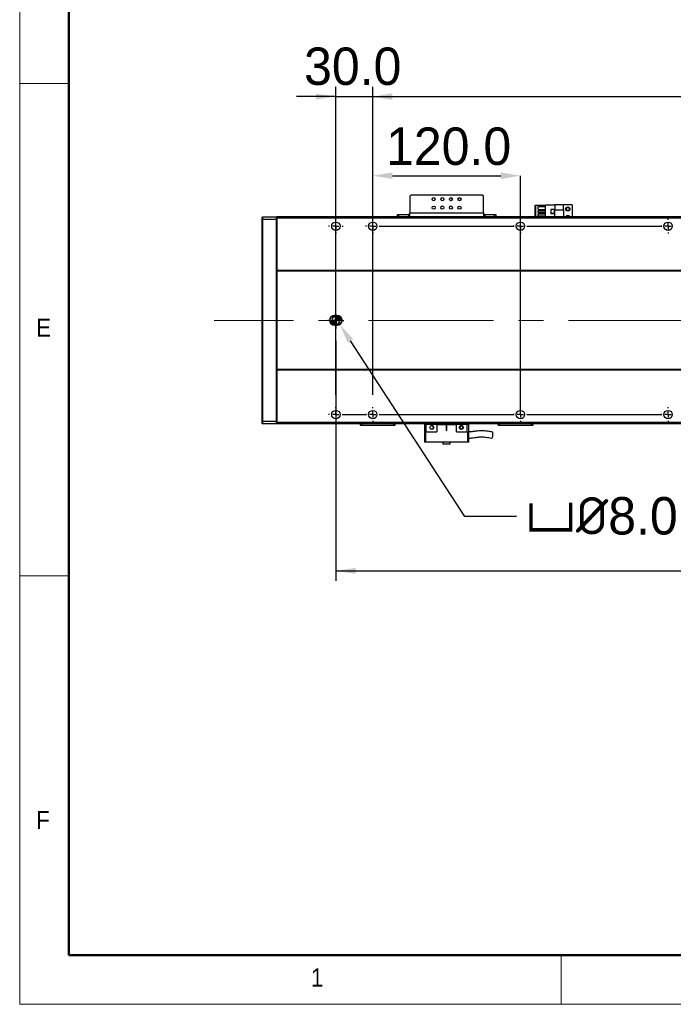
# Model space of a CAD drawing. Header units: millimetres. Extents: x 40 to 3320, y 40 to 2336.
# Tile 1 of 14: x 40 to 571, y 40 to 840. Entities that reach past the tile are written whole.
import ezdxf

# ---------------------------------------------------------------- set-up
doc = ezdxf.new("R2010")
doc.units = ezdxf.units.MM
doc.header["$LTSCALE"] = 8
doc.header["$PDSIZE"] = -1
doc.linetypes.add('CENTERX2', pattern=[20.32, 12.7, -2.54, 2.54, -2.54])
doc.layers.add('DIMNS', color=7, linetype='Continuous')
doc.styles.add('SLDTEXTSTYLE0', font='Gothic.ttf', dxfattribs={"width": 0.913})
doc.styles.add('SLDTEXTSTYLE7', font='txt')
doc.dimstyles.new('SLDDIMSTYLE0', dxfattribs={"dimtxt": 30.4, "dimasz": 16, "dimexe": 0, "dimexo": 0.0625, "dimgap": 7.6, "dimtad": 2, "dimdec": 1, "dimrnd": 1e-09, "dimzin": 4, "dimdsep": 46, "dimtxsty": 'SLDTEXTSTYLE7', "dimsah": 1, "dimcen": 0.09, "dimadec": 0, "dimazin": 1, "dimtfac": 1, "dimtdec": 1, "dimtmove": 0, "dimatfit": 0, "dimfxl": 0, "dimfrac": 2, "dimtolj": 1, "dimtzin": 12, "dimarcsym": 0})
doc.dimstyles.new('SLDDIMSTYLE3', dxfattribs={"dimtxt": 30.4, "dimasz": 16, "dimexe": 0, "dimexo": 0.0625, "dimgap": 7.6, "dimtad": 2, "dimdec": 1, "dimrnd": 1e-09, "dimzin": 4, "dimdsep": 46, "dimtxsty": 'SLDTEXTSTYLE7', "dimsah": 1, "dimcen": 0.09, "dimadec": 0, "dimazin": 1, "dimtfac": 1, "dimtdec": 1, "dimtofl": 0, "dimtmove": 0, "dimatfit": 3, "dimfxl": 0, "dimfrac": 2, "dimtolj": 1, "dimtzin": 12, "dimarcsym": 0})
doc.dimstyles.new('SLDDIMSTYLE8', dxfattribs={"dimtxt": 30.4, "dimasz": 16, "dimexe": 0, "dimexo": 0.0625, "dimgap": 7.6, "dimtad": 0, "dimtih": 1, "dimtoh": 1, "dimdec": 1, "dimrnd": 1e-09, "dimzin": 0, "dimdsep": 46, "dimtxsty": 'SLDTEXTSTYLE7', "dimsah": 1, "dimcen": 0, "dimadec": 0, "dimazin": 0, "dimtfac": 1, "dimtdec": 1, "dimtofl": 0, "dimtmove": 0, "dimatfit": 3, "dimfxl": 0, "dimfrac": 2, "dimtolj": 1, "dimtzin": 12, "dimarcsym": 0})

# ---------------------------------------------------------------- blocks, each defined once
blk = doc.blocks.new('_D_24')
at = {"layer": 'DIMNS'}
for p, q in [((2276.94, 585.5), (2276.94, 384.16)), ((296.94, 578.96), (296.94, 384.16)), ((296.94, 392.16), (2276.94, 392.16))]:
    blk.add_line(p, q, dxfattribs=at)
for points in [[(296.94, 392.16), (312.94, 389.76), (312.94, 394.56)], [(2276.94, 392.16), (2260.94, 394.56), (2260.94, 389.76)]]:
    blk.add_solid(points, dxfattribs=at)
at = {"layer": 'DIMNS', "insert": (1237.94, 432.05), "char_height": 30.4, "attachment_point": 1, "style": 'SLDTEXTSTYLE7'}
blk.add_mtext('1980.0', dxfattribs=at)
blk = doc.blocks.new('_D_26')
at = {"layer": 'Defpoints', "color": 0}
for p in [(2246.94, 777.46), (326.94, 678.1), (2246.94, 678.1)]:
    blk.add_point(p, dxfattribs=at)
at = {"layer": 'DIMNS', "color": 0, "lineweight": -2}
for p, q in [((326.94, 678.17), (326.94, 777.46)), ((342.94, 777.46), (2230.94, 777.46)), ((2246.94, 678.17), (2246.94, 777.46))]:
    blk.add_line(p, q, dxfattribs=at)
at = {"layer": 'DIMNS', "color": 0}
for points in [[(342.94, 780.13), (342.94, 774.8), (326.94, 777.46)], [(2230.94, 780.13), (2230.94, 774.8), (2246.94, 777.46)]]:
    blk.add_solid(points, dxfattribs=at)
at = {"layer": 'DIMNS', "color": 0, "insert": (1270.03, 823.02), "char_height": 30.4, "attachment_point": 2, "style": 'SLDTEXTSTYLE7'}
blk.add_mtext('\\A1;1920.0=16×120.0(PITCH)', dxfattribs=at)
blk = doc.blocks.new('_D_27')
at = {"layer": 'Defpoints', "color": 0}
for p in [(446.94, 713.21), (326.94, 678.1), (446.94, 519.16)]:
    blk.add_point(p, dxfattribs=at)
at = {"layer": 'DIMNS', "color": 0, "lineweight": -2}
for p, q in [((326.94, 678.17), (326.94, 713.21)), ((342.94, 713.21), (430.94, 713.21)), ((446.94, 519.23), (446.94, 713.21))]:
    blk.add_line(p, q, dxfattribs=at)
at = {"layer": 'DIMNS', "color": 0}
for points in [[(342.94, 715.88), (342.94, 710.54), (326.94, 713.21)], [(430.94, 715.88), (430.94, 710.54), (446.94, 713.21)]]:
    blk.add_solid(points, dxfattribs=at)
at = {"layer": 'DIMNS', "color": 0, "insert": (388.59, 752.37), "char_height": 30.4, "attachment_point": 2, "style": 'SLDTEXTSTYLE7'}
blk.add_mtext('\\A1;120.0', dxfattribs=at)
blk = doc.blocks.new('_D_29')
at = {"layer": 'DIMNS'}
for p, q in [((296.94, 535.26), (296.94, 785.46)), ((326.94, 535.26), (326.94, 785.46)), ((296.94, 777.46), (264.94, 777.46)), ((296.94, 777.46), (326.94, 777.46)), ((326.94, 777.46), (358.94, 777.46))]:
    blk.add_line(p, q, dxfattribs=at)
for points in [[(296.94, 777.46), (280.94, 779.86), (280.94, 775.06)], [(326.94, 777.46), (342.94, 775.06), (342.94, 779.86)]]:
    blk.add_solid(points, dxfattribs=at)
at = {"layer": 'DIMNS', "insert": (271.09, 817.35), "char_height": 30.4, "attachment_point": 1, "style": 'SLDTEXTSTYLE7'}
blk.add_mtext('30.0', dxfattribs=at)
blk = doc.blocks.new('_D_31')
at = {"layer": 'Defpoints', "color": 0}
for p in [(297.94, 595.66), (300.13, 592.31)]:
    blk.add_point(p, dxfattribs=at)
at = {"layer": 'DIMNS', "color": 0, "lineweight": -2}
for p, q in [((401.83, 436.31), (308.87, 578.91)), ((443.83, 436.31), (401.83, 436.31))]:
    blk.add_line(p, q, dxfattribs=at)
at = {"layer": 'DIMNS', "color": 0}
blk.add_solid([(311.1, 580.37), (306.63, 577.45), (300.13, 592.31)], dxfattribs=at)
at = {"layer": 'DIMNS', "color": 0, "insert": (451.43, 452.09), "char_height": 30.4, "attachment_point": 1, "style": 'SLDTEXTSTYLE7'}
blk.add_mtext('\\A1;{\\fGDT|b0|i0|c134|p2;v\\fISOCPEUR|b0|i0|c134|p34;%%C}8.0H7 {\\fGDT|b0|i0|c134|p2;x} 8.0', dxfattribs=at)
blk = doc.blocks.new('SW_CENTERMARKSYMBOL_0')
at = {"layer": 'DIMNS', "color": 0}
for p, q in [((-5.08, 0), (-6.54, 0)), ((0, 0), (-2.54, 0)), ((0, 5.08), (0, 6.54)), ((0, 0), (0, 2.54)), ((0, 0), (0, -2.54)), ((0, 0), (2.54, 0)), ((5.08, 0), (6.54, 0)), ((0, -5.08), (0, -6.54))]:
    blk.add_line(p, q, dxfattribs=at)
blk = doc.blocks.new('SW_CENTERMARKSYMBOL_1')
at = {"layer": 'DIMNS', "color": 0}
for p, q in [((-5.08, 0), (-5.94, 0)), ((0, 0), (-2.54, 0)), ((0, 5.08), (0, 5.94)), ((0, 0), (0, 2.54)), ((0, 0), (0, -2.54)), ((0, 0), (2.54, 0)), ((5.08, 0), (5.94, 0)), ((0, -5.08), (0, -5.94))]:
    blk.add_line(p, q, dxfattribs=at)
blk = doc.blocks.new('SW_CENTERMARKSYMBOL_2')
at = {"layer": 'DIMNS', "color": 0}
for p, q in [((-960, 5.08), (-960, 5.94)), ((-960, 0), (-960, 2.54)), ((-840, 5.08), (-840, 5.94)), ((-840, 0), (-840, 2.54)), ((-720, 5.08), (-720, 5.94)), ((-720, 0), (-720, 2.54)), ((-720, 0), (-720, 2.54)), ((-720, 0), (-720, 2.54)), ((-965.08, 0), (-965.94, 0)), ((-960, 0), (-962.54, 0)), ((-960, 0), (-960, -2.54)), ((-960, 0), (-957.46, 0)), ((-960, -5.08), (-960, -5.94)), ((-954.92, 0), (-845.08, 0)), ((-840, 0), (-842.54, 0)), ((-840, 0), (-840, -2.54)), ((-840, 0), (-837.46, 0)), ((-840, -5.08), (-840, -5.94)), ((-834.92, 0), (-725.08, 0)), ((-725.08, 0), (-725.94, 0)), ((-720, 0), (-722.54, 0)), ((-720, 0), (-722.54, 0)), ((-720, 0), (-722.54, 0)), ((-720, 0), (-720, -2.54)), ((-720, 0), (-717.46, 0)), ((-720, 0), (-720, -2.54)), ((-720, 0), (-717.46, 0)), ((-720, 0), (-720, -2.54)), ((-720, 0), (-717.46, 0)), ((-720, -5.08), (-720, -5.94))]:
    blk.add_line(p, q, dxfattribs=at)
blk = doc.blocks.new('SW_CENTERMARKSYMBOL_3')
at = {"layer": 'DIMNS', "color": 0}
for p, q in [((-960, 5.08), (-960, 5.94)), ((-960, 0), (-960, 2.54)), ((-840, 5.08), (-840, 5.94)), ((-840, 0), (-840, 2.54)), ((-720, 5.08), (-720, 5.94)), ((-720, 0), (-720, 2.54)), ((-720, 0), (-720, 2.54)), ((-720, 0), (-720, 2.54)), ((-965.08, 0), (-965.94, 0)), ((-960, 0), (-962.54, 0)), ((-960, 0), (-960, -2.54)), ((-960, 0), (-957.46, 0)), ((-960, -5.08), (-960, -5.94)), ((-954.92, 0), (-845.08, 0)), ((-840, 0), (-842.54, 0)), ((-840, 0), (-840, -2.54)), ((-840, 0), (-837.46, 0)), ((-840, -5.08), (-840, -5.94)), ((-834.92, 0), (-725.08, 0)), ((-725.08, 0), (-725.94, 0)), ((-720, 0), (-722.54, 0)), ((-720, 0), (-722.54, 0)), ((-720, 0), (-722.54, 0)), ((-720, 0), (-720, -2.54)), ((-720, 0), (-717.46, 0)), ((-720, 0), (-720, -2.54)), ((-720, 0), (-717.46, 0)), ((-720, 0), (-720, -2.54)), ((-720, 0), (-717.46, 0)), ((-720, -5.08), (-720, -5.94))]:
    blk.add_line(p, q, dxfattribs=at)
blk = doc.blocks.new('SW_CENTERMARKSYMBOL_4')
at = {"layer": 'DIMNS', "color": 0}
for p, q in [((-120, 5.08), (-120, 5.94)), ((-120, 0), (-120, 2.54)), ((-114.92, 0), (-5.08, 0)), ((-5.08, 0), (-5.94, 0)), ((0, 0), (-2.54, 0)), ((0, 0), (-2.54, 0)), ((0, 5.08), (0, 5.94)), ((0, 0), (0, 2.54)), ((0, 0), (0, 2.54)), ((0, 0), (0, -2.54)), ((0, 0), (2.54, 0)), ((0, 0), (0, -2.54)), ((0, 0), (2.54, 0)), ((5.08, 0), (5.94, 0)), ((5.08, 0), (114.92, 0)), ((114.92, 0), (114.06, 0)), ((120, 0), (117.46, 0)), ((120, 0), (117.46, 0)), ((120, 0), (117.46, 0)), ((120, 5.08), (120, 5.94)), ((120, 0), (120, 2.54)), ((120, 0), (120, 2.54)), ((120, 0), (120, 2.54)), ((120, 0), (120, -2.54)), ((120, 0), (122.54, 0)), ((120, 0), (120, -2.54)), ((120, 0), (122.54, 0)), ((120, 0), (120, -2.54)), ((120, 0), (122.54, 0)), ((-125.08, 0), (-125.94, 0)), ((-120, 0), (-122.54, 0)), ((-120, 0), (-120, -2.54)), ((-120, 0), (-117.46, 0)), ((-120, -5.08), (-120, -5.94)), ((0, -5.08), (0, -5.94)), ((120, -5.08), (120, -5.94))]:
    blk.add_line(p, q, dxfattribs=at)
blk = doc.blocks.new('SW_CENTERMARKSYMBOL_5')
at = {"layer": 'DIMNS', "color": 0}
for p, q in [((-990, 5.08), (-990, 5.94)), ((-990, 0), (-990, 2.54)), ((-960, 5.08), (-960, 5.94)), ((-960, 0), (-960, 2.54)), ((-840, 5.08), (-840, 5.94)), ((-840, 0), (-840, 2.54)), ((-840, 0), (-840, 2.54)), ((-720, 5.08), (-720, 5.94)), ((-720, 0), (-720, 2.54)), ((-720, 0), (-720, 2.54)), ((-720, 0), (-720, 2.54)), ((-995.08, 0), (-995.94, 0)), ((-990, 0), (-992.54, 0)), ((-990, 0), (-990, -2.54)), ((-990, 0), (-987.46, 0)), ((-990, -5.08), (-990, -5.94)), ((-984.92, 0), (-965.08, 0)), ((-960, 0), (-962.54, 0)), ((-960, 0), (-960, -2.54)), ((-960, 0), (-957.46, 0)), ((-960, -5.08), (-960, -5.94)), ((-954.92, 0), (-845.08, 0)), ((-845.08, 0), (-845.94, 0)), ((-840, 0), (-842.54, 0)), ((-840, 0), (-842.54, 0)), ((-840, 0), (-840, -2.54)), ((-840, 0), (-837.46, 0)), ((-840, 0), (-840, -2.54)), ((-840, 0), (-837.46, 0)), ((-840, -5.08), (-840, -5.94)), ((-834.92, 0), (-834.06, 0)), ((-834.92, 0), (-725.08, 0)), ((-725.08, 0), (-725.94, 0)), ((-720, 0), (-722.54, 0)), ((-720, 0), (-722.54, 0)), ((-720, 0), (-722.54, 0)), ((-720, 0), (-720, -2.54)), ((-720, 0), (-717.46, 0)), ((-720, 0), (-720, -2.54)), ((-720, 0), (-717.46, 0)), ((-720, 0), (-720, -2.54)), ((-720, 0), (-717.46, 0)), ((-720, -5.08), (-720, -5.94))]:
    blk.add_line(p, q, dxfattribs=at)
blk = doc.blocks.new('SW_CENTERMARKSYMBOL_6')
at = {"layer": 'DIMNS', "color": 0}
for p, q in [((-1800, 5.08), (-1800, 5.94)), ((-1800, 0), (-1800, 2.54)), ((-1680, 5.08), (-1680, 5.94)), ((-1680, 0), (-1680, 2.54)), ((-1680, 0), (-1680, 2.54)), ((-1560, 5.08), (-1560, 5.94)), ((-1560, 0), (-1560, 2.54)), ((-1560, 0), (-1560, 2.54)), ((-1560, 0), (-1560, 2.54)), ((-1805.08, 0), (-1805.94, 0)), ((-1800, 0), (-1802.54, 0)), ((-1800, 0), (-1800, -2.54)), ((-1800, 0), (-1797.46, 0)), ((-1800, -5.08), (-1800, -5.94)), ((-1794.92, 0), (-1685.08, 0)), ((-1685.08, 0), (-1685.94, 0)), ((-1680, 0), (-1682.54, 0)), ((-1680, 0), (-1682.54, 0)), ((-1680, 0), (-1680, -2.54)), ((-1680, 0), (-1677.46, 0)), ((-1680, 0), (-1680, -2.54)), ((-1680, 0), (-1677.46, 0)), ((-1680, -5.08), (-1680, -5.94)), ((-1674.92, 0), (-1674.06, 0)), ((-1674.92, 0), (-1565.08, 0)), ((-1565.08, 0), (-1565.94, 0)), ((-1560, 0), (-1562.54, 0)), ((-1560, 0), (-1562.54, 0)), ((-1560, 0), (-1562.54, 0)), ((-1560, 0), (-1560, -2.54)), ((-1560, 0), (-1557.46, 0)), ((-1560, 0), (-1560, -2.54)), ((-1560, 0), (-1557.46, 0)), ((-1560, 0), (-1560, -2.54)), ((-1560, 0), (-1557.46, 0)), ((-1560, -5.08), (-1560, -5.94))]:
    blk.add_line(p, q, dxfattribs=at)
blk = doc.blocks.new('SW_DOWELSYMBOL_4')
at = {"linetype": 'Continuous', "lineweight": 18}
h = blk.add_hatch(color=0, dxfattribs=at)
edge = h.paths.add_edge_path(flags=0)
edge.add_arc((0, 0), 4, 180, 270)
edge.add_line((0, -4), (0, 0))
edge.add_line((0, 0), (-4, 0))
h = blk.add_hatch(color=0, dxfattribs=at)
edge = h.paths.add_edge_path(flags=0)
edge.add_arc((0, 0), 4, 0, 90)
edge.add_line((0, 4), (0, 0))
edge.add_line((0, 0), (4, 0))
at = {"layer": 'DIMNS', "color": 0}
blk.add_circle((0, 0), 4, dxfattribs=at)
blk = doc.blocks.new('SW_DOWELSYMBOL_5')
at = {"linetype": 'Continuous', "lineweight": 18}
h = blk.add_hatch(color=0, dxfattribs=at)
edge = h.paths.add_edge_path(flags=0)
edge.add_arc((0, 0), 4, 180, 270)
edge.add_line((0, -4), (0, 0))
edge.add_line((0, 0), (-4, 0))
h = blk.add_hatch(color=0, dxfattribs=at)
edge = h.paths.add_edge_path(flags=0)
edge.add_arc((0, 0), 4, 0, 90)
edge.add_line((0, 4), (0, 0))
edge.add_line((0, 0), (4, 0))
at = {"layer": 'DIMNS', "color": 0}
blk.add_circle((0, 0), 4, dxfattribs=at)

msp = doc.modelspace()

# ---------------------------------------------------------------- linework, layer by layer
at = {"color": 7, "linetype": 'Continuous', "lineweight": 18}
for p, q in [((40, 2336), (40, 40)), ((80, 2296), (80, 80)), ((40, 788), (80, 788)), ((80, 388), (40, 388)), ((80, 80), (3280, 80)), ((480, 40), (480, 80)), ((40, 40), (3320, 40))]:
    msp.add_line(p, q, dxfattribs=at)
at = {"color": 7, "linetype": 'Continuous', "lineweight": 50}
for p, q in [((80, 2296), (80, 80)), ((80, 80), (3280, 80))]:
    msp.add_line(p, q, dxfattribs=at)
at = {"color": 7, "linetype": 'Continuous', "lineweight": 25}
for p, q in [((357.94, 697.46), (356.94, 696.46)), ((356.94, 696.46), (356.94, 682.66)), ((415.94, 697.46), (357.94, 697.46)), ((416.94, 696.46), (415.94, 697.46)), ((416.94, 682.66), (416.94, 696.46)), ((459.24, 689.16), (458.94, 688.86)), ((459.24, 688.86), (458.94, 688.86)), ((458.94, 679.66), (458.94, 688.86)), ((459.24, 689.16), (459.37, 689.16)), ((459.37, 689.16), (459.24, 688.86)), ((459.24, 688.86), (459.24, 679.66)), ((463.64, 688.86), (459.24, 688.86)), ((459.37, 689.16), (463.64, 689.16)), ((461.24, 685.72), (461.24, 688.22)), ((461.24, 688.22), (467.44, 688.22)), ((463.64, 689.16), (467.44, 689.16)), ((463.64, 688.22), (463.64, 689.16)), ((467.44, 679.66), (467.44, 689.46)), ((467.44, 689.46), (474.99, 689.46)), ((481.94, 689.46), (474.99, 689.46)), ((474.99, 689.46), (474.99, 685.16)), ((481.94, 685.16), (481.94, 689.46)), ((488.94, 689.46), (481.94, 689.46)), ((488.94, 689.46), (488.94, 679.66)), ((346.94, 679.66), (346.94, 681.66)), ((346.94, 681.66), (347.94, 681.66)), ((347.94, 681.66), (347.94, 679.66)), ((347.94, 681.66), (355.94, 681.66)), ((355.94, 681.66), (355.94, 679.66)), ((356.94, 681.66), (355.94, 681.66)), ((416.94, 682.66), (356.94, 682.66)), ((356.94, 679.66), (356.94, 682.66)), ((416.94, 682.66), (416.94, 679.66)), ((417.94, 681.66), (416.94, 681.66)), ((417.94, 681.66), (417.94, 679.66)), ((417.94, 681.66), (425.94, 681.66)), ((425.94, 679.66), (425.94, 681.66)), ((425.94, 681.66), (426.94, 681.66)), ((426.94, 681.66), (426.94, 679.66)), ((461.24, 685.72), (467.44, 685.72)), ((461.24, 684.68), (467.44, 684.68)), ((461.24, 683.18), (461.24, 684.68)), ((461.24, 683.18), (467.44, 683.18)), ((461.24, 680.64), (461.24, 682.14)), ((461.24, 682.14), (467.44, 682.14)), ((461.24, 680.64), (467.44, 680.64)), ((463.64, 684.68), (463.64, 685.72)), ((463.64, 682.14), (463.64, 683.18)), ((463.64, 679.66), (463.64, 680.64)), ((474.74, 685.76), (471.54, 685.76)), ((471.54, 685.76), (471.54, 682.56)), ((471.54, 682.56), (474.74, 682.56)), ((471.64, 685.66), (471.64, 682.66)), ((474.64, 685.66), (471.64, 685.66)), ((471.64, 682.66), (474.64, 682.66)), ((474.64, 682.66), (474.64, 685.66)), ((474.74, 682.56), (474.74, 685.76)), ((481.94, 685.16), (474.99, 685.16)), ((474.99, 680.16), (474.99, 685.16)), ((474.99, 680.16), (481.94, 680.16)), ((474.99, 680.16), (474.99, 679.66)), ((481.94, 685.16), (481.94, 680.16)), ((481.94, 679.66), (481.94, 680.16)), ((236.94, 679.36), (237.24, 679.66)), ((236.94, 677.54), (236.94, 679.36)), ((236.94, 677.54), (237.24, 677.66)), ((236.94, 513.79), (236.94, 677.54)), ((237.24, 679.66), (237.24, 677.66)), ((237.24, 679.66), (248.64, 679.66)), ((237.24, 677.66), (237.24, 513.66)), ((248.64, 677.66), (237.24, 677.66)), ((248.64, 677.66), (248.64, 679.66)), ((248.94, 679.36), (248.64, 679.66)), ((248.64, 513.66), (248.64, 677.66)), ((248.94, 677.54), (248.64, 677.66)), ((2324.94, 679.66), (248.94, 679.66)), ((248.94, 679.66), (248.94, 678.66)), ((2324.94, 678.66), (248.94, 678.66)), ((248.94, 678.66), (248.94, 636.16)), ((2324.94, 636.16), (248.94, 636.16)), ((248.94, 636.16), (248.94, 635.66)), ((2324.94, 635.66), (248.94, 635.66)), ((248.94, 635.66), (248.94, 555.66)), ((297.94, 599.66), (295.94, 599.66)), ((295.94, 591.66), (297.94, 591.66)), ((2324.94, 555.66), (248.94, 555.66)), ((248.94, 555.66), (248.94, 555.16)), ((2324.94, 555.16), (248.94, 555.16)), ((248.94, 555.16), (248.94, 512.66)), ((236.94, 511.96), (236.94, 513.79)), ((236.94, 513.79), (237.24, 513.66)), ((237.24, 513.66), (237.24, 511.66)), ((237.24, 513.66), (248.64, 513.66)), ((248.94, 513.79), (248.64, 513.66)), ((248.64, 511.66), (248.64, 513.66)), ((2324.94, 512.66), (248.94, 512.66)), ((248.94, 512.66), (248.94, 511.66)), ((236.94, 511.96), (237.24, 511.66)), ((248.64, 511.66), (237.24, 511.66)), ((248.94, 511.96), (248.64, 511.66)), ((2324.94, 511.66), (248.94, 511.66)), ((316.94, 510.46), (316.94, 511.66)), ((316.94, 510.46), (317.24, 510.16)), ((316.94, 510.46), (317.94, 510.46)), ((318.07, 510.16), (317.24, 510.16)), ((317.94, 511.66), (317.94, 510.46)), ((318.07, 510.16), (317.94, 510.46)), ((317.94, 510.46), (343.94, 510.46)), ((343.82, 510.16), (318.07, 510.16)), ((343.82, 510.16), (343.94, 510.46)), ((344.64, 510.16), (343.82, 510.16)), ((343.94, 510.46), (343.94, 511.66)), ((343.94, 510.46), (344.94, 510.46)), ((344.64, 510.16), (344.94, 510.46)), ((344.94, 511.66), (344.94, 510.46)), ((368.94, 511.16), (368.94, 496.76)), ((370.14, 511.16), (368.94, 511.16)), ((369.94, 511.16), (369.94, 511.66)), ((370.14, 505.16), (369.94, 505.16)), ((369.94, 496.76), (369.94, 505.16)), ((370.14, 511.16), (370.14, 505.16)), ((378.94, 511.16), (370.14, 511.16)), ((370.14, 505.16), (378.94, 505.16)), ((378.94, 511.16), (386.69, 511.16)), ((378.94, 511.16), (378.94, 505.16)), ((387.19, 511.16), (386.69, 511.16)), ((386.69, 511.16), (386.69, 506.41)), ((387.19, 511.16), (394.94, 511.16)), ((387.19, 506.41), (387.19, 511.16)), ((403.74, 511.16), (394.94, 511.16)), ((394.94, 505.16), (394.94, 511.16)), ((394.94, 505.16), (403.74, 505.16)), ((399.95, 509.22), (400.09, 508.81)), ((404.94, 511.16), (403.74, 511.16)), ((403.74, 505.16), (403.74, 511.16)), ((403.94, 505.16), (403.74, 505.16)), ((403.94, 511.16), (403.94, 511.66)), ((403.94, 505.16), (403.94, 496.76)), ((404.94, 496.76), (404.94, 511.16)), ((428.94, 510.46), (428.94, 511.66)), ((428.94, 510.46), (429.24, 510.16)), ((428.94, 510.46), (429.94, 510.46)), ((430.07, 510.16), (429.24, 510.16)), ((429.94, 511.66), (429.94, 510.46)), ((430.07, 510.16), (429.94, 510.46)), ((429.94, 510.46), (455.94, 510.46)), ((455.82, 510.16), (430.07, 510.16)), ((455.82, 510.16), (455.94, 510.46)), ((456.64, 510.16), (455.82, 510.16)), ((455.94, 510.46), (455.94, 511.66)), ((455.94, 510.46), (456.94, 510.46)), ((456.64, 510.16), (456.94, 510.46)), ((456.94, 511.66), (456.94, 510.46)), ((369.94, 496.76), (368.94, 496.76)), ((403.94, 496.76), (369.94, 496.76)), ((383.94, 496.76), (383.94, 495.16)), ((389.94, 495.16), (389.94, 496.76)), ((404.94, 496.76), (403.94, 496.76)), ((389.94, 495.16), (383.94, 495.16))]:
    msp.add_line(p, q, dxfattribs=at)
at = {"color": 8, "linetype": 'Continuous', "lineweight": 25}
for p, q in [((384.19, 688.16), (382.69, 688.16)), ((391.19, 688.16), (389.69, 688.16))]:
    msp.add_line(p, q, dxfattribs=at)
at = {"color": 7, "linetype": 'Continuous', "lineweight": 25}
for centre, radius in [((376.44, 694.16), 1.25), ((376.44, 687.16), 1.25), ((383.44, 694.16), 1.25), ((383.44, 687.16), 1.25), ((390.44, 694.16), 1.25), ((390.44, 687.16), 1.25), ((397.44, 694.16), 1.25), ((397.44, 687.16), 1.25), ((485.44, 686.16), 1.75), ((485.44, 686.16), 1.25), ((296.94, 672.16), 3.4), ((326.94, 672.16), 3.4), ((446.94, 672.16), 3.4), ((566.94, 672.16), 3.4), ((296.94, 519.16), 3.4), ((326.94, 519.16), 3.4), ((446.94, 519.16), 3.4), ((566.94, 519.16), 3.4), ((374.94, 508.66), 1.6), ((398.94, 508.66), 1.6)]:
    msp.add_circle(centre, radius, dxfattribs=at)
for centre, radius, start, end in [((485.44, 679.16), 1.75, 16.60155, 163.39845), ((485.44, 679.16), 1.25, 23.57818, 156.42182), ((295.94, 595.66), 4, 90, 270), ((297.94, 595.66), 4, 270, 90), ((386.94, 506.41), 0.25, 180, 0)]:
    msp.add_arc(centre, radius, start, end, dxfattribs=at)
for points, knots in [([(376.09, 508.81), (376.1, 508.68), (376.14, 508.42), (376.04, 508.03), (375.81, 507.69), (375.48, 507.42), (375.06, 507.27), (374.6, 507.26), (374.17, 507.39), (373.94, 507.58), (373.83, 507.66)], [0, 0, 0, 0, 0.114738, 0.230591, 0.350927, 0.475826, 0.605444, 0.73939, 0.877542, 1, 1, 1, 1]), ([(374.93, 509.96), (375.07, 509.94), (375.35, 509.88), (375.7, 509.63), (375.88, 509.38), (375.95, 509.23), (375.95, 509.22)], [0, 0, 0, 0, 0.322337, 0.643212, 0.951837, 1, 1, 1, 1]), ([(398.94, 509.81), (398.83, 509.8), (398.6, 509.78), (398.28, 509.62), (398.02, 509.38), (397.85, 509.08), (397.78, 508.73), (397.81, 508.38), (397.95, 508.06), (398.17, 507.79), (398.47, 507.6), (398.81, 507.5), (399.16, 507.52), (399.49, 507.63), (399.78, 507.84), (399.98, 508.13), (400.1, 508.46), (400.09, 508.69), (400.09, 508.81)], [0, 0, 0, 0, 0.062492, 0.124997, 0.187493, 0.249996, 0.312495, 0.374994, 0.437496, 0.499998, 0.562491, 0.624997, 0.687493, 0.749997, 0.812495, 0.874998, 0.937498, 1, 1, 1, 1]), ([(400.09, 508.81), (400.1, 508.68), (400.14, 508.42), (400.04, 508.03), (399.81, 507.69), (399.48, 507.42), (399.06, 507.27), (398.6, 507.26), (398.17, 507.39), (397.94, 507.58), (397.83, 507.66)], [0, 0, 0, 0, 0.114741, 0.230598, 0.350936, 0.475836, 0.605455, 0.739402, 0.877556, 1, 1, 1, 1]), ([(398.93, 509.96), (399.07, 509.94), (399.35, 509.88), (399.7, 509.63), (399.88, 509.38), (399.95, 509.23), (399.95, 509.22)], [0, 0, 0, 0, 0.322334, 0.643207, 0.951855, 1, 1, 1, 1]), ([(424.26, 504.96), (423.29, 505.11), (421.48, 505.4), (419.01, 505.78), (416.95, 505.95), (415.09, 505.99), (413.06, 505.91), (411.23, 505.7), (409.72, 505.49), (408.71, 505.34), (407.67, 505.18), (406.61, 505.07), (405.69, 504.99), (405.14, 505.02), (404.94, 505.03)], [0, 0, 0, 0, 0.155775, 0.290785, 0.396769, 0.474989, 0.573587, 0.704745, 0.754687, 0.807085, 0.861207, 0.915953, 0.970404, 1, 1, 1, 1]), ([(423.69, 500.06), (423.73, 500.04), (423.82, 500), (424.02, 500.27), (424.23, 500.77), (424.42, 501.47), (424.56, 502.27), (424.64, 503.11), (424.64, 503.89), (424.57, 504.51), (424.44, 504.9), (424.31, 504.93), (424.26, 504.94)], [0, 0, 0, 0, 0.057406, 0.163026, 0.266466, 0.369977, 0.474788, 0.581585, 0.690232, 0.799776, 0.908818, 1, 1, 1, 1]), ([(404.94, 500.05), (405.18, 500.04), (405.9, 500.01), (407.04, 500.1), (408.72, 500.29), (410.42, 500.56), (412.1, 500.79), (413.55, 500.94), (415.24, 501.02), (417.15, 500.96), (419.18, 500.74), (421.29, 500.38), (422.84, 500.14), (423.69, 500.01)], [0, 0, 0, 0, 0.03687, 0.112542, 0.178518, 0.302807, 0.384269, 0.444529, 0.530286, 0.647338, 0.744747, 0.860355, 1, 1, 1, 1])]:
    msp.add_open_spline(points, degree=3, knots=knots, dxfattribs=at)
at = {"layer": 'DIMNS', "linetype": 'CENTERX2', "lineweight": 18}
msp.add_line((2375.74, 595.66), (198.14, 595.66), dxfattribs=at)

# ---------------------------------------------------------------- block references
at = {"layer": 'DIMNS'}
for name, p in [('SW_CENTERMARKSYMBOL_1', (296.94, 672.16)), ('SW_CENTERMARKSYMBOL_2', (1286.94, 672.16)), ('SW_CENTERMARKSYMBOL_3', (1286.94, 672.16)), ('SW_CENTERMARKSYMBOL_4', (446.94, 672.16)), ('SW_CENTERMARKSYMBOL_0', (296.94, 595.66)), ('SW_DOWELSYMBOL_4', (295.94, 595.66)), ('SW_DOWELSYMBOL_5', (297.94, 595.66)), ('SW_CENTERMARKSYMBOL_5', (1286.94, 519.16)), ('SW_CENTERMARKSYMBOL_6', (2126.94, 519.16))]:
    msp.add_blockref(name, p, dxfattribs=at)

# ---------------------------------------------------------------- texts
at = {"color": 7, "linetype": 'Continuous', "lineweight": 0, "char_height": 14.82, "attachment_point": 1, "style": 'SLDTEXTSTYLE0'}
for s, insert in [('E', (53.33, 597.17)), ('F', (53.33, 197.17)), ('1', (276.67, 69.17))]:
    msp.add_mtext(s, dxfattribs=dict(at, insert=insert))

# ---------------------------------------------------------------- dimensions: what is measured, and where the dimension line sits
at = {"layer": 'DIMNS'}
dim = msp.add_linear_dim(base=(2246.94, 777.46), p1=(326.94, 678.1), p2=(2246.94, 678.1), text='<>=16×120.0(PITCH)', dimstyle='SLDDIMSTYLE3', dxfattribs=at)
dim.commit()
dim.dimension.update_dxf_attribs({"geometry": '_D_26', "text_midpoint": (1270.03, 777.46), "dimtype": 160})
for base, p1, p2, picture, middle in [((326.94, 777.46), (296.94, 525.1), (326.94, 525.1), '_D_29', (308.54, 777.46)), ((446.94, 713.21), (326.94, 678.1), (446.94, 519.16), '_D_27', (388.59, 713.21))]:
    dim = msp.add_linear_dim(base=base, p1=p1, p2=p2, dimstyle='SLDDIMSTYLE0', dxfattribs=at)
    dim.commit()
    dim.dimension.update_dxf_attribs({"geometry": picture, "text_midpoint": middle, "dimtype": 160})
dim = msp.add_linear_dim(base=(2276.94, 392.16), p1=(296.94, 589.12), p2=(2276.94, 595.66), angle=0, dimstyle='SLDDIMSTYLE3', dxfattribs=at)
dim.commit()
dim.dimension.update_dxf_attribs({"geometry": '_D_24', "text_midpoint": (1297.34, 392.16), "dimtype": 160})
dim = msp.add_radius_dim(center=(297.94, 595.66), mpoint=(300.13, 592.31), text='{\\fGDT|b0|i0|c134|p2;v\\fISOCPEUR|b0|i0|c134|p34;%%C}8.0H7 {\\fGDT|b0|i0|c134|p2;x} 8.0', dimstyle='SLDDIMSTYLE8', override={"dimpost": '<>'}, dxfattribs=at)
dim.commit()
dim.dimension.update_dxf_attribs({"geometry": '_D_31', "text_midpoint": (611.06, 436.31), "dimtype": 164})

doc.saveas('drawing.dxf')
